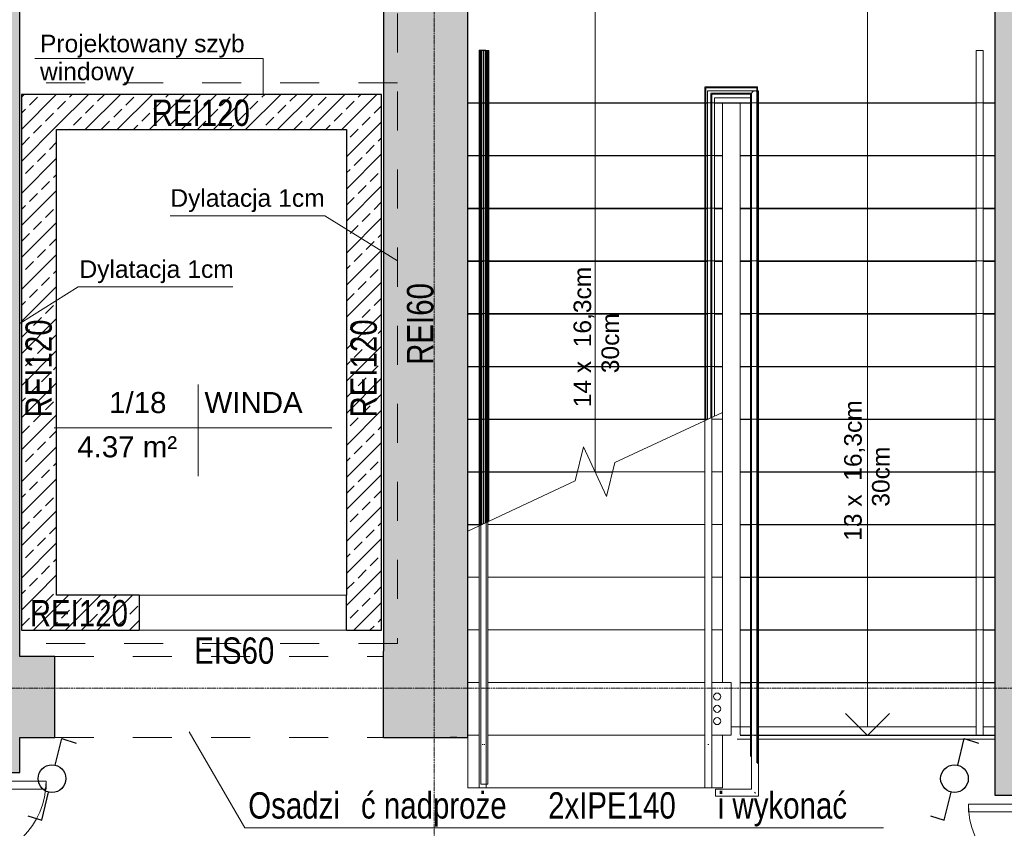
# Model space of a CAD drawing. Header units: centimetres. Extents: x 14504 to 44111, y -18976 to -7683.
# Tile 99 of 141: x 30891 to 31451, y -9366 to -8906. Entities that reach past the tile are written whole.
import ezdxf

# ---------------------------------------------------------------- set-up
doc = ezdxf.new("R2010")
doc.units = ezdxf.units.CM
for name, pattern in [('Aligning Line 1_8_', [0.635, 0.3175, -0.3175]), ('Linia siatki', [0.9925, 0.47, -0.2175, 0.0875, -0.2175]), ('Ponad', [0.396875, 0.238125, -0.15875])]:
    doc.linetypes.add(name, pattern=pattern)
for name, color, linetype, lineweight in [('A-AREA', 32, 'Continuous', 9), ('A-AREA-IDEN', 4, 'Continuous', 9), ('A-DETL', 6, 'Continuous', 9), ('A-DETL-GENF', 92, 'Continuous', 9), ('A-DETL-MEDM', 33, 'Continuous', 25), ('A-DETL-THIN', 151, 'Continuous', 9), ('A-DOOR', 31, 'Continuous', 9), ('A-DOOR-FRAM', 31, 'Continuous', 18), ('A-FLOR', 192, 'Continuous', 9), ('A-FLOR-HRAL', 11, 'Continuous', 9), ('A-FLOR-HRAL-MBND', 5, 'Ponad', 9), ('A-WALL', 4, 'Continuous', 9), ('A-WALL-PATT', 111, 'Continuous', 25), ('G-ANNO-TEXT', 8, 'Continuous', 9), ('IE inst', 1, 'Continuous', 50), ('S-GRID', 8, 'Continuous', 9), ('S-STRS', 31, 'Continuous', 9), ('S-STRS-ANNO', 31, 'Continuous', 9), ('S-STRS-MBND', 31, 'Ponad', 9)]:
    doc.layers.add(name, color=color, linetype=linetype, lineweight=lineweight)
doc.styles.add('Arial_1', font='arial.ttf', dxfattribs={"height": 12})
doc.styles.add('Arial_2', font='arial.ttf', dxfattribs={"height": 18})
doc.styles.add('Arial_3', font='arial.ttf', dxfattribs={"width": 0.8, "height": 18})
pattern_1 = [(45, (14651.017, 82.136), (-9.123799, 9.123799), []), (45, (14660.141, 82.136), (-9.123799, 9.123799), [6.452, -3.226])]

# ---------------------------------------------------------------- blocks, each defined once
blk = doc.blocks.new('Drzwi-korytarz-niesymetryczne-wpuszczane - 1350 x 2000mm-590928-4_Poziom piętra')
at = {"layer": 'A-DOOR', "lineweight": 18}
for p, q in [((-63, 6.365), (-67.5, 6.365)), ((-67.5, 6.365), (-67.5, -83.635)), ((-63, -83.635), (-63, 6.365)), ((63, 6.365), (67.5, 6.365)), ((63, -38.635), (63, 6.365)), ((67.5, 6.365), (67.5, -38.635)), ((67.5, -38.635), (63, -38.635)), ((-67.5, -83.635), (-63, -83.635))]:
    blk.add_line(p, q, dxfattribs=at)
at = {"layer": 'A-DOOR'}
for centre, radius, start, end in [((-67.5, 6.365), 90, 270, 360), ((67.5, 6.365), 45, 180, 270)]:
    blk.add_arc(centre, radius, start, end, dxfattribs=at)
at = {"layer": 'A-DOOR-FRAM'}
for p, q in [((-72.5, 21.365), (-67.5, 21.365)), ((-72.5, 6.365), (-72.5, 21.365)), ((-67.5, 21.365), (-67.5, 16.44375)), ((67.5, 21.365), (72.5, 21.365)), ((67.5, 16.44375), (67.5, 21.365)), ((72.5, 21.365), (72.5, 6.365)), ((-67.5, 16.44375), (-65.9125, 16.44375)), ((-67.5, 11.34125), (-67.5, 6.365)), ((-65.9125, 11.34125), (-67.5, 11.34125)), ((-65.9125, 16.44375), (-65.9125, 11.34125)), ((65.9125, 16.44375), (67.5, 16.44375)), ((65.9125, 11.34125), (65.9125, 16.44375)), ((67.5, 11.34125), (65.9125, 11.34125)), ((67.5, 6.365), (67.5, 11.34125)), ((-67.5, 6.365), (-72.5, 6.365)), ((72.5, 6.365), (67.5, 6.365))]:
    blk.add_line(p, q, dxfattribs=at)
blk = doc.blocks.new('Drzwi-korytarz-niesymetryczne-wpuszczane - 1350 x 2000mm-591046-4_Poziom piętra')
at = {"layer": 'A-DOOR', "lineweight": 18}
for p, q in [((-67.5, -6.365), (-67.5, 83.635)), ((-67.5, 83.635), (-63, 83.635)), ((-63, 83.635), (-63, -6.365)), ((67.5, 38.635), (63, 38.635)), ((63, 38.635), (63, -6.365)), ((67.5, -6.365), (67.5, 38.635)), ((-63, -6.365), (-67.5, -6.365)), ((63, -6.365), (67.5, -6.365))]:
    blk.add_line(p, q, dxfattribs=at)
at = {"layer": 'A-DOOR'}
for centre, radius, start, end in [((-67.5, -6.365), 90, 0, 90), ((67.5, -6.365), 45, 90, 180)]:
    blk.add_arc(centre, radius, start, end, dxfattribs=at)
at = {"layer": 'A-DOOR-FRAM'}
for p, q in [((-67.5, -6.365), (-72.5, -6.365)), ((-72.5, -6.365), (-72.5, -21.365)), ((-67.5, -11.34125), (-67.5, -6.365)), ((67.5, -6.365), (67.5, -11.34125)), ((72.5, -6.365), (67.5, -6.365)), ((72.5, -21.365), (72.5, -6.365)), ((-65.9125, -11.34125), (-67.5, -11.34125)), ((-67.5, -21.365), (-67.5, -16.44375)), ((-67.5, -16.44375), (-65.9125, -16.44375)), ((-65.9125, -16.44375), (-65.9125, -11.34125)), ((67.5, -11.34125), (65.9125, -11.34125)), ((65.9125, -11.34125), (65.9125, -16.44375)), ((65.9125, -16.44375), (67.5, -16.44375)), ((67.5, -16.44375), (67.5, -21.365)), ((-72.5, -21.365), (-67.5, -21.365)), ((67.5, -21.365), (72.5, -21.365))]:
    blk.add_line(p, q, dxfattribs=at)
blk = doc.blocks.new('Otwór drzwiowy - 118x223-651258-4_Poziom piętra')
at = {"layer": 'A-DETL-GENF', "linetype": 'Ponad'}
for p, q in [((58.18, 10), (-59.82, 10)), ((-59.82, -10), (58.18, -10))]:
    blk.add_line(p, q, dxfattribs=at)
at = {"layer": 'A-DETL-MEDM'}
for p, q in [((-59.82, 10), (-59.82, -10)), ((58.18, -10), (58.18, 10))]:
    blk.add_line(p, q, dxfattribs=at)
blk = doc.blocks.new('Poręcz - Poręcz-702179-4_Poziom piętra')
at = {"layer": 'A-FLOR-HRAL-MBND'}
for p, q in [((16630.08, -9026.93), (16659.16, -9026.93)), ((16630.08, -9035.47), (16630.08, -9026.93)), ((16630.08, -9026.93), (16659.16, -9026.93)), ((16630.08, -9035.47), (16630.08, -9026.93)), ((16630.08, -9026.93), (16659.16, -9026.93)), ((16630.08, -9035.47), (16630.08, -9026.93)), ((16630.08, -9026.93), (16659.16, -9026.93)), ((16630.08, -9035.47), (16630.08, -9026.93)), ((16659.16, -9026.93), (16659.16, -9395.47)), ((16659.16, -9026.93), (16659.16, -9395.47)), ((16659.16, -9026.93), (16659.16, -9395.47)), ((16659.16, -9026.93), (16659.16, -9395.47)), ((16633.08, -9029.93), (16656.16, -9029.93)), ((16633.08, -9035.47), (16633.08, -9029.93)), ((16633.08, -9029.93), (16656.16, -9029.93)), ((16633.08, -9035.47), (16633.08, -9029.93)), ((16633.08, -9029.93), (16656.16, -9029.93)), ((16633.08, -9035.47), (16633.08, -9029.93)), ((16633.08, -9029.93), (16656.16, -9029.93)), ((16633.08, -9035.47), (16633.08, -9029.93)), ((16656.16, -9029.93), (16656.16, -9395.47)), ((16656.16, -9029.93), (16656.16, -9395.47)), ((16656.16, -9029.93), (16656.16, -9395.47)), ((16656.16, -9029.93), (16656.16, -9395.47)), ((16630.08, -9216.11), (16630.08, -9035.47)), ((16630.08, -9216.11), (16630.08, -9035.47)), ((16630.08, -9216.11), (16630.08, -9035.47)), ((16630.08, -9216.11), (16630.08, -9035.47)), ((16633.08, -9214.72), (16633.08, -9035.47)), ((16633.08, -9214.72), (16633.08, -9035.47)), ((16633.08, -9214.72), (16633.08, -9035.47)), ((16633.08, -9214.72), (16633.08, -9035.47)), ((16485.08, -9396.71), (16488.08, -9396.71)), ((16485.08, -9396.71), (16488.08, -9396.71)), ((16485.08, -9396.71), (16488.08, -9396.71)), ((16485.08, -9396.71), (16488.08, -9396.71)), ((16656.16, -9395.47), (16656.16, -9408.25)), ((16656.16, -9395.47), (16656.16, -9408.25)), ((16656.16, -9395.47), (16656.16, -9408.25)), ((16656.16, -9395.47), (16656.16, -9408.25)), ((16659.16, -9395.47), (16659.16, -9411.25)), ((16659.16, -9395.47), (16659.16, -9411.25)), ((16659.16, -9395.47), (16659.16, -9411.25)), ((16659.16, -9395.47), (16659.16, -9411.25))]:
    blk.add_line(p, q, dxfattribs=at)
blk = doc.blocks.new('Poręcz - Poręcz-702183-4_Poziom piętra')
at = {"layer": 'A-FLOR-HRAL-MBND'}
for p, q in [((16501.66, -9005.47), (16504.66, -9005.47)), ((16501.66, -9035.47), (16501.66, -9005.47)), ((16501.66, -9005.47), (16504.66, -9005.47)), ((16501.66, -9035.47), (16501.66, -9005.47)), ((16501.66, -9005.47), (16504.66, -9005.47)), ((16501.66, -9035.47), (16501.66, -9005.47)), ((16501.66, -9005.47), (16504.66, -9005.47)), ((16501.66, -9035.47), (16501.66, -9005.47)), ((16504.66, -9035.47), (16504.66, -9005.47)), ((16504.66, -9035.47), (16504.66, -9005.47)), ((16504.66, -9035.47), (16504.66, -9005.47)), ((16504.66, -9035.47), (16504.66, -9005.47)), ((16501.66, -9276), (16501.66, -9035.47)), ((16501.66, -9276), (16501.66, -9035.47)), ((16501.66, -9276), (16501.66, -9035.47)), ((16501.66, -9276), (16501.66, -9035.47)), ((16504.66, -9274.6), (16504.66, -9035.47)), ((16504.66, -9274.6), (16504.66, -9035.47)), ((16504.66, -9274.6), (16504.66, -9035.47)), ((16504.66, -9274.6), (16504.66, -9035.47))]:
    blk.add_line(p, q, dxfattribs=at)
blk = doc.blocks.new('Typ poręczy górnej - Górna poręcz_wewnętrzny_-702195-4_Poziom piętra')
at = {"layer": 'A-FLOR-HRAL'}
for p, q in [((16629.58, -9396.58), (16629.58, -9425.47)), ((16633.58, -9425.47), (16633.58, -9396.58)), ((16631.37, -9400.72), (16631.79, -9400.72))]:
    blk.add_line(p, q, dxfattribs=at)
at = {"layer": 'A-FLOR-HRAL', "flags": 128}
blk.add_lwpolyline([(16631.79, -9425.47), (16631.58, -9425.47), (16631.38, -9425.47)], dxfattribs=at)
blk = doc.blocks.new('Typ poręczy górnej - Górna poręcz_wewnętrzny_-V7-4_Poziom piętra')
at = {"layer": 'A-FLOR-HRAL', "linetype": 'Ponad'}
for p, q in [((16629.58, -9026.43), (16659.66, -9026.43)), ((16629.58, -9035.47), (16629.58, -9026.43)), ((16659.66, -9026.43), (16659.66, -9395.47)), ((16633.58, -9030.43), (16655.66, -9030.43)), ((16633.58, -9035.47), (16633.58, -9030.43)), ((16655.66, -9030.43), (16655.66, -9395.47)), ((16629.58, -9216.35), (16629.58, -9035.47)), ((16633.58, -9214.48), (16633.58, -9035.47)), ((16484.58, -9396.71), (16488.58, -9396.71)), ((16655.66, -9395.47), (16655.66, -9407.75)), ((16659.66, -9395.47), (16659.66, -9411.75))]:
    blk.add_line(p, q, dxfattribs=at)
at = {"layer": 'A-FLOR-HRAL'}
for p, q in [((16633.58, -9214.48), (16629.58, -9216.35)), ((16629.58, -9425.47), (16629.58, -9216.35)), ((16633.58, -9425.47), (16633.58, -9214.48)), ((16629.58, -9425.47), (16633.58, -9425.47))]:
    blk.add_line(p, q, dxfattribs=at)
blk = doc.blocks.new('Typ poręczy górnej - Górna poręcz_wewnętrzny_-702209-4_Poziom piętra')
at = {"layer": 'A-FLOR-HRAL'}
for p, q in [((16501.16, -9396.58), (16501.16, -9425.47)), ((16505.16, -9425.47), (16505.16, -9396.58)), ((16502.95, -9400.72), (16503.37, -9400.72))]:
    blk.add_line(p, q, dxfattribs=at)
at = {"layer": 'A-FLOR-HRAL', "flags": 128}
blk.add_lwpolyline([(16503.37, -9425.47), (16503.16, -9425.47), (16502.96, -9425.47)], dxfattribs=at)
blk = doc.blocks.new('Typ poręczy górnej - Górna poręcz_wewnętrzny_-V8-4_Poziom piętra')
at = {"layer": 'A-FLOR-HRAL', "linetype": 'Ponad'}
for p, q in [((16501.16, -9005.47), (16505.16, -9005.47)), ((16501.16, -9035.47), (16501.16, -9005.47)), ((16505.16, -9035.47), (16505.16, -9005.47)), ((16501.16, -9276.23), (16501.16, -9035.47)), ((16505.16, -9274.37), (16505.16, -9035.47))]:
    blk.add_line(p, q, dxfattribs=at)
at = {"layer": 'A-FLOR-HRAL'}
for p, q in [((16505.16, -9274.37), (16501.16, -9276.23)), ((16505.16, -9425.47), (16505.16, -9274.37)), ((16501.16, -9425.47), (16501.16, -9276.23)), ((16501.16, -9425.47), (16505.16, -9425.47))]:
    blk.add_line(p, q, dxfattribs=at)
blk = doc.blocks.new('Poręcz - Poręcz-703291-4_Poziom piętra')
at = {"layer": 'A-FLOR-HRAL'}
for p, q in [((16503.66, -9005.71), (16506.66, -9005.71)), ((16503.66, -9035.71), (16503.66, -9005.71)), ((16506.66, -9035.71), (16506.66, -9005.71)), ((16503.66, -9275.06), (16503.66, -9035.71)), ((16506.66, -9273.67), (16506.66, -9035.71))]:
    blk.add_line(p, q, dxfattribs=at)
blk = doc.blocks.new('Typ poręczy górnej - Górna poręcz_wewnętrzny_-703303-4_Poziom piętra')
at = {"layer": 'A-FLOR-HRAL'}
for p, q in [((16658.16, -9028.67), (16631.08, -9028.67)), ((16631.08, -9028.67), (16631.08, -9035.21)), ((16635.08, -9032.67), (16656.16, -9032.67)), ((16635.08, -9035.21), (16635.08, -9032.67)), ((16656.16, -9030.67), (16656.16, -9396.22)), ((16660.16, -9396.22), (16660.16, -9030.67)), ((16631.08, -9035.21), (16631.08, -9215.65)), ((16635.08, -9213.78), (16635.08, -9035.21)), ((16656.16, -9396.22), (16656.16, -9426.25)), ((16660.16, -9430.25), (16660.16, -9396.22)), ((16656.16, -9426.25), (16635.62, -9426.25)), ((16635.62, -9428.02), (16635.62, -9428.45)), ((16635.62, -9430.25), (16660.16, -9430.25))]:
    blk.add_line(p, q, dxfattribs=at)
at = {"layer": 'A-FLOR-HRAL', "flags": 128}
for points in [[(16658.16, -9028.67), (16657.64, -9028.74), (16657.16, -9028.94), (16656.75, -9029.26), (16656.43, -9029.67), (16656.23, -9030.16), (16656.16, -9030.67)], [(16656.16, -9030.67), (16656.23, -9030.16), (16656.43, -9029.67), (16656.75, -9029.26), (16657.16, -9028.94), (16657.64, -9028.74), (16658.16, -9028.67), (16658.68, -9028.74), (16659.16, -9028.94), (16659.58, -9029.26)], [(16659.58, -9029.26), (16659.16, -9028.94), (16658.68, -9028.74), (16658.16, -9028.67)]]:
    blk.add_lwpolyline(points, dxfattribs=at)
at = {"layer": 'A-FLOR-HRAL'}
for points, knots in [([(16632.85, -9030.44), (16632.88, -9030.48), (16632.96, -9030.55), (16633.08, -9030.67), (16633.2, -9030.8), (16633.28, -9030.87), (16633.32, -9030.91)], [-0.53727163, -0.53727163, -0.53727163, -0.53727163, -0.52083333, -0.5, -0.47916667, -0.46272837, -0.46272837, -0.46272837, -0.46272837]), ([(16657.93, -9428.02), (16657.96, -9428.06), (16658.04, -9428.13), (16658.16, -9428.25), (16658.27, -9428.36), (16658.33, -9428.43), (16658.36, -9428.45)], [0.46272837, 0.46272837, 0.46272837, 0.46272837, 0.47916667, 0.5, 0.52083333, 0.53076996, 0.53076996, 0.53076996, 0.53076996])]:
    blk.add_open_spline(points, degree=3, knots=knots, dxfattribs=at)
for points in [[(16633.29, -9035.71), (16633.22, -9035.71), (16633.08, -9035.72), (16632.95, -9035.71), (16632.88, -9035.71)], [(16657.96, -9395.72), (16658.03, -9395.72), (16658.16, -9395.71), (16658.3, -9395.72), (16658.37, -9395.72)]]:
    blk.add_open_spline(points, degree=3, dxfattribs=at)
blk = doc.blocks.new('Typ poręczy górnej - Górna poręcz_wewnętrzny_-V9-4_Poziom piętra')
at = {"layer": 'A-FLOR-HRAL'}
for p, q in [((16631.08, -9028.67), (16660.16, -9028.67)), ((16631.08, -9035.71), (16631.08, -9028.67)), ((16660.16, -9028.67), (16660.16, -9395.71)), ((16635.08, -9032.67), (16656.16, -9032.67)), ((16635.08, -9035.71), (16635.08, -9032.67)), ((16656.16, -9032.67), (16656.16, -9395.71)), ((16631.08, -9215.65), (16631.08, -9035.71)), ((16635.08, -9213.78), (16635.08, -9035.71)), ((16656.16, -9395.71), (16656.16, -9426.25)), ((16660.16, -9395.71), (16660.16, -9430.25)), ((16635.62, -9430.25), (16635.62, -9426.25)), ((16656.16, -9426.25), (16635.62, -9426.25)), ((16660.16, -9430.25), (16635.62, -9430.25))]:
    blk.add_line(p, q, dxfattribs=at)
blk = doc.blocks.new('Typ poręczy górnej - Górna poręcz_wewnętrzny_-712286-4_Poziom piętra')
at = {"layer": 'A-FLOR-HRAL'}
for p, q in [((16784.08, -9005.71), (16784.08, -9036.67)), ((16788.08, -9036.67), (16788.08, -9005.71)), ((16784.08, -9036.67), (16784.08, -9395.71)), ((16788.08, -9395.71), (16788.08, -9036.67))]:
    blk.add_line(p, q, dxfattribs=at)
at = {"layer": 'A-FLOR-HRAL', "flags": 128}
for points in [[(16785.88, -9005.71), (16786.08, -9005.71), (16786.29, -9005.71)], [(16786.29, -9395.71), (16786.08, -9395.71), (16785.88, -9395.71)]]:
    blk.add_lwpolyline(points, dxfattribs=at)
blk = doc.blocks.new('Typ poręczy górnej - Górna poręcz_wewnętrzny_-V10-4_Poziom piętra')
at = {"layer": 'A-FLOR-HRAL'}
for p, q in [((16788.08, -9005.71), (16784.08, -9005.71)), ((16784.08, -9005.71), (16784.08, -9395.71)), ((16788.08, -9005.71), (16788.08, -9395.71)), ((16788.08, -9395.71), (16784.08, -9395.71))]:
    blk.add_line(p, q, dxfattribs=at)
blk = doc.blocks.new('Poręcz - Poręcz-712949-4_Poziom piętra')
at = {"layer": 'A-FLOR-HRAL-MBND'}
for p, q in [((16502.66, -9005.59), (16505.66, -9005.59)), ((16502.66, -9035.47), (16502.66, -9005.59)), ((16502.66, -9005.59), (16505.66, -9005.59)), ((16502.66, -9035.47), (16502.66, -9005.59)), ((16502.66, -9005.59), (16505.66, -9005.59)), ((16502.66, -9035.47), (16502.66, -9005.59)), ((16502.66, -9005.59), (16505.66, -9005.59)), ((16502.66, -9035.47), (16502.66, -9005.59)), ((16505.66, -9035.47), (16505.66, -9005.59)), ((16505.66, -9035.47), (16505.66, -9005.59)), ((16505.66, -9035.47), (16505.66, -9005.59)), ((16505.66, -9035.47), (16505.66, -9005.59)), ((16502.66, -9035.59), (16502.66, -9035.47)), ((16502.66, -9035.59), (16502.66, -9035.47)), ((16502.66, -9035.59), (16502.66, -9035.47)), ((16502.66, -9035.59), (16502.66, -9035.47)), ((16502.66, -9275.53), (16502.66, -9035.59)), ((16502.66, -9275.53), (16502.66, -9035.59)), ((16502.66, -9275.53), (16502.66, -9035.59)), ((16502.66, -9275.53), (16502.66, -9035.59)), ((16505.66, -9035.59), (16505.66, -9035.47)), ((16505.66, -9035.59), (16505.66, -9035.47)), ((16505.66, -9035.59), (16505.66, -9035.47)), ((16505.66, -9035.59), (16505.66, -9035.47)), ((16505.66, -9274.13), (16505.66, -9035.59)), ((16505.66, -9274.13), (16505.66, -9035.59)), ((16505.66, -9274.13), (16505.66, -9035.59)), ((16505.66, -9274.13), (16505.66, -9035.59))]:
    blk.add_line(p, q, dxfattribs=at)
blk = doc.blocks.new('Typ poręczy górnej - Górna poręcz_wewnętrzny_-712975-4_Poziom piętra')
at = {"layer": 'A-FLOR-HRAL'}
for p, q in [((16502.16, -9396.58), (16502.16, -9423.47)), ((16506.16, -9423.47), (16506.16, -9396.58)), ((16503.95, -9400.72), (16504.37, -9400.72))]:
    blk.add_line(p, q, dxfattribs=at)
at = {"layer": 'A-FLOR-HRAL', "flags": 128}
blk.add_lwpolyline([(16504.37, -9423.47), (16504.16, -9423.47), (16503.96, -9423.47)], dxfattribs=at)
blk = doc.blocks.new('Typ poręczy górnej - Górna poręcz_wewnętrzny_-V11-4_Poziom piętra')
at = {"layer": 'A-FLOR-HRAL', "linetype": 'Ponad'}
for p, q in [((16502.16, -9005.59), (16506.16, -9005.59)), ((16502.16, -9035.47), (16502.16, -9005.59)), ((16506.16, -9035.47), (16506.16, -9005.59)), ((16502.16, -9035.47), (16506.16, -9035.47)), ((16502.16, -9035.59), (16506.16, -9035.59)), ((16502.16, -9275.76), (16502.16, -9035.59)), ((16506.16, -9273.9), (16506.16, -9035.59))]:
    blk.add_line(p, q, dxfattribs=at)
at = {"layer": 'A-FLOR-HRAL'}
for p, q in [((16506.16, -9273.9), (16502.16, -9275.76)), ((16506.16, -9423.47), (16506.16, -9273.9)), ((16502.16, -9423.47), (16502.16, -9275.76)), ((16502.16, -9423.47), (16506.16, -9423.47))]:
    blk.add_line(p, q, dxfattribs=at)
blk = doc.blocks.new('Etyk_pom_1_mala - Etyk_pom_1_mala-219433-4_Poziom piętra')
at = {"layer": 'A-AREA-IDEN'}
for p, q in [((-0.0958, 0.1444), (-0.0958, -0.3781)), ((-0.9154, -0.1015), (0.6661, -0.1015))]:
    blk.add_line(p, q, dxfattribs=at)
blk = doc.blocks.new('W12')
at = {"layer": 'IE inst', "lineweight": -3}
for p, q in [((19598.29, -4710.36), (19602, -4695.25)), ((19602, -4695.25), (19610.15, -4697.83)), ((19590.62, -4741.66), (19594.53, -4725.68)), ((19582.8, -4739.2), (19590.62, -4741.66))]:
    blk.add_line(p, q, dxfattribs=at)
blk.add_circle((19596.45, -4718.03), 7.88, dxfattribs=at)

msp = doc.modelspace()

# ---------------------------------------------------------------- hatches: boundary and pattern name
at = {"layer": 'A-WALL-PATT', "lineweight": 9, "transparency": 33554610}
h = msp.add_hatch(color=256, dxfattribs=at)
h.paths.add_polyline_path([(30890.64, -10333.58), (30890.64, -9479.58), (30844.64, -9479.58), (30844.64, -10333.58), (30855.73, -10333.58)])
h.paths.add_polyline_path([(30855.66, -9334.58), (30890.64, -9334.58), (30890.64, -8730.58), (30844.64, -8730.58), (30844.64, -8946.94), (30845.27, -8946.94), (30845.27, -8948.94), (30844.64, -8948.94), (30844.64, -8960.94), (30845.27, -8960.94), (30845.27, -8962.94), (30844.64, -8962.94), (30844.64, -9334.58), (30850.56, -9334.58)])
h = msp.add_hatch(color=256, dxfattribs=at)
h.paths.add_polyline_path([(31445.64, -10270.58), (31491.64, -10270.58), (31491.64, -9492.58), (31445.64, -9492.58), (31445.64, -10255.58)])
h.paths.add_polyline_path([(31475.64, -9347.58), (31491.64, -9347.58), (31491.64, -8730.58), (31445.64, -8730.58), (31445.64, -9347.58)])
for points in [[(31145.64, -9314.58), (31145.64, -8793.58), (31097.64, -8793.58), (31097.64, -9314.58), (31139.62, -9314.58)], [(30910.64, -9314.58), (30910.64, -9268.58), (30890.64, -9268.58), (30890.64, -9314.58)]]:
    msp.add_hatch(color=256, dxfattribs=at).paths.add_polyline_path(points)
h = msp.add_hatch(dxfattribs=at)
h.set_pattern_fill('FP_1', color=256, style=0, pattern_type=2)
h.set_pattern_definition(pattern_1)
h.paths.add_polyline_path([(30891.64, -9233.58), (30911.64, -9233.58), (30911.64, -8948.58), (30891.64, -8948.58), (30891.64, -9027.3)])
h = msp.add_hatch(dxfattribs=at)
h.set_pattern_fill('FP_1', color=256, style=0, pattern_type=2)
h.set_pattern_definition(pattern_1)
h.paths.add_polyline_path([(30911.64, -8968.58), (31076.64, -8968.58), (31076.64, -8948.58), (30911.64, -8948.58)])
h = msp.add_hatch(dxfattribs=at)
h.set_pattern_fill('FP_1', color=256, style=0, pattern_type=2)
h.set_pattern_definition(pattern_1)
h.paths.add_polyline_path([(31096.64, -9253.58), (31096.64, -8948.58), (31076.64, -8948.58), (31076.64, -9253.58)])
h = msp.add_hatch(dxfattribs=at)
h.set_pattern_fill('FP_1', color=256, style=0, pattern_type=2)
h.set_pattern_definition(pattern_1)
h.paths.add_polyline_path([(30958.64, -9253.58), (30958.64, -9233.58), (30891.64, -9233.58), (30891.64, -9253.58)])

# ---------------------------------------------------------------- linework, layer by layer
at = {"layer": 'A-AREA'}
for p, q in [((31299.1, -9315.58), (31307.18, -9315.58)), ((31311.18, -9315.58), (31445.64, -9315.58))]:
    msp.add_line(p, q, dxfattribs=at)
at = {"layer": 'A-DETL', "linetype": 'Aligning Line 1_8_', "ltscale": 70}
for p, q in [((31105.64, -8724.62), (31105.64, -9261.08)), ((31105.64, -8941.94), (30885.64, -8941.94)), ((31105.64, -9261.08), (30837.85, -9261.08)), ((30910.64, -9268.58), (31097.64, -9268.58)), ((30910.64, -9314.58), (31097.64, -9314.58))]:
    msp.add_line(p, q, dxfattribs=at)
at = {"layer": 'A-DETL-MEDM'}
for p, q in [((31097.64, -9314.58), (31097.64, -9265.58)), ((30890.64, -9314.58), (30910.64, -9314.58))]:
    msp.add_line(p, q, dxfattribs=at)
at = {"layer": 'A-DETL-THIN'}
for p, q in [((31029.22, -8928.14), (30899.22, -8928.14)), ((31029.22, -8928.14), (31029.22, -8948.58)), ((31064.38, -9017.58), (30976.38, -9017.58)), ((31064.38, -9017.58), (31105.64, -9043.36)), ((30923.9, -9058.08), (30890.64, -9078.86)), ((30923.9, -9058.08), (31011.9, -9058.08)), ((31295.64, -9283.34), (31288.38, -9283.34)), ((31295.64, -9283.34), (31290.64, -9283.34)), ((31295.64, -9313.34), (31295.64, -9283.34)), ((31295.64, -9313.34), (31295.64, -9283.34)), ((31018.8, -9366.11), (30987.19, -9311.35)), ((31288.38, -9313.34), (31295.64, -9313.34)), ((31290.64, -9313.34), (31295.64, -9313.34)), ((31018.8, -9366.11), (31382.38, -9366.11))]:
    msp.add_line(p, q, dxfattribs=at)
for centre in [(31287.64, -9291.34), (31287.64, -9298.34), (31287.64, -9305.34)]:
    msp.add_circle(centre, 2, dxfattribs=at)
at = {"layer": 'A-FLOR'}
for p, q in [((31307.18, -9308.58), (31295.64, -9308.58)), ((31435.1, -9308.58), (31311.18, -9308.58)), ((31445.64, -9308.58), (31439.1, -9308.58))]:
    msp.add_line(p, q, dxfattribs=at)
at = {"layer": 'A-WALL', "lineweight": 25}
for p, q in [((30890.64, -9268.58), (30890.64, -8793.58)), ((31097.64, -8793.58), (31097.64, -9265.58)), ((31145.64, -9314.58), (31145.64, -8793.58)), ((31445.64, -8793.58), (31445.64, -9347.58)), ((30891.64, -8948.58), (30891.64, -9253.58)), ((31096.64, -8948.58), (30891.64, -8948.58)), ((31096.64, -9253.58), (31096.64, -8948.58)), ((30911.64, -9233.58), (30911.64, -8968.58)), ((30911.64, -8968.58), (31076.64, -8968.58)), ((31076.64, -8968.58), (31076.64, -9233.58)), ((30958.64, -9233.58), (30911.64, -9233.58)), ((30891.64, -9253.58), (30958.64, -9253.58)), ((31076.64, -9253.58), (31096.64, -9253.58)), ((30910.64, -9268.58), (30890.64, -9268.58)), ((30910.64, -9314.58), (30910.64, -9268.58)), ((30890.64, -9334.58), (30890.64, -9314.58)), ((31097.64, -9314.58), (31145.64, -9314.58)), ((30860.64, -9334.58), (30890.64, -9334.58)), ((31445.64, -9347.58), (31475.64, -9347.58))]:
    msp.add_line(p, q, dxfattribs=at)
at = {"layer": 'S-GRID', "linetype": 'Linia siatki'}
for p, q in [((31126.64, -8368.98), (31126.64, -10981.53)), ((29444.34, -9286.58), (32937.23, -9286.58))]:
    msp.add_line(p, q, dxfattribs=at)
at = {"layer": 'S-STRS'}
for p, q in [((31145.64, -8953.58), (31154.68, -8953.58)), ((31157.68, -8953.58), (31282.1, -8953.58)), ((31286.1, -8953.58), (31290.64, -8953.58)), ((31290.64, -8953.58), (31300.64, -8953.58)), ((31290.64, -8983.58), (31290.64, -8953.58)), ((31307.18, -8953.58), (31300.64, -8953.58)), ((31300.64, -8953.58), (31300.64, -8983.58)), ((31435.1, -8953.58), (31311.18, -8953.58)), ((31445.64, -8953.58), (31439.1, -8953.58)), ((31145.64, -8983.58), (31154.68, -8983.58)), ((31157.68, -8983.58), (31282.1, -8983.58)), ((31286.1, -8983.58), (31290.64, -8983.58)), ((31290.64, -9013.58), (31290.64, -8983.58)), ((31300.64, -8983.58), (31300.64, -9013.58)), ((31307.18, -8983.58), (31300.64, -8983.58)), ((31435.1, -8983.58), (31311.18, -8983.58)), ((31445.64, -8983.58), (31439.1, -8983.58)), ((31145.64, -9013.58), (31154.68, -9013.58)), ((31157.68, -9013.58), (31282.1, -9013.58)), ((31286.1, -9013.58), (31290.64, -9013.58)), ((31290.64, -9043.58), (31290.64, -9013.58)), ((31300.64, -9013.58), (31300.64, -9043.58)), ((31307.18, -9013.58), (31300.64, -9013.58)), ((31435.1, -9013.58), (31311.18, -9013.58)), ((31445.64, -9013.58), (31439.1, -9013.58)), ((31145.64, -9043.58), (31154.68, -9043.58)), ((31157.68, -9043.58), (31282.1, -9043.58)), ((31286.1, -9043.58), (31290.64, -9043.58)), ((31290.64, -9073.58), (31290.64, -9043.58)), ((31300.64, -9043.58), (31300.64, -9073.58)), ((31307.18, -9043.58), (31300.64, -9043.58)), ((31435.1, -9043.58), (31311.18, -9043.58)), ((31445.64, -9043.58), (31439.1, -9043.58)), ((31145.64, -9073.58), (31154.68, -9073.58)), ((31157.68, -9073.58), (31282.1, -9073.58)), ((31286.1, -9073.58), (31290.64, -9073.58)), ((31290.64, -9103.58), (31290.64, -9073.58)), ((31300.64, -9073.58), (31300.64, -9103.58)), ((31307.18, -9073.58), (31300.64, -9073.58)), ((31435.1, -9073.58), (31311.18, -9073.58)), ((31445.64, -9073.58), (31439.1, -9073.58)), ((31145.64, -9103.58), (31154.68, -9103.58)), ((31157.68, -9103.58), (31282.1, -9103.58)), ((31286.1, -9103.58), (31290.64, -9103.58)), ((31290.64, -9129.53), (31290.64, -9103.58)), ((31300.64, -9103.58), (31300.64, -9133.58)), ((31307.18, -9103.58), (31300.64, -9103.58)), ((31435.1, -9103.58), (31311.18, -9103.58)), ((31445.64, -9103.58), (31439.1, -9103.58)), ((31290.64, -9133.34), (31290.64, -9129.53)), ((31145.64, -9133.58), (31154.68, -9133.58)), ((31157.68, -9133.58), (31281.96, -9133.58)), ((31284.6, -9133.34), (31290.64, -9133.34)), ((31290.64, -9163.34), (31290.64, -9133.34)), ((31300.64, -9133.58), (31300.64, -9163.58)), ((31307.18, -9133.58), (31300.64, -9133.58)), ((31435.1, -9133.58), (31311.18, -9133.58)), ((31445.64, -9133.58), (31439.1, -9133.58)), ((31145.64, -9163.58), (31154.68, -9163.58)), ((31157.68, -9163.58), (31208.04, -9163.58)), ((31208.09, -9163.34), (31218.14, -9163.34)), ((31218.25, -9163.58), (31228.13, -9163.58)), ((31228.18, -9163.34), (31280.6, -9163.34)), ((31284.6, -9163.34), (31290.64, -9163.34)), ((31290.64, -9193.34), (31290.64, -9163.34)), ((31300.64, -9163.58), (31300.64, -9193.58)), ((31307.18, -9163.58), (31300.64, -9163.58)), ((31435.1, -9163.58), (31311.18, -9163.58)), ((31445.64, -9163.58), (31439.1, -9163.58)), ((31145.64, -9193.58), (31153.28, -9193.58)), ((31157.18, -9193.34), (31280.6, -9193.34)), ((31284.6, -9193.34), (31290.64, -9193.34)), ((31290.64, -9223.34), (31290.64, -9193.34)), ((31300.64, -9193.58), (31300.64, -9223.58)), ((31307.18, -9193.58), (31300.64, -9193.58)), ((31435.1, -9193.58), (31311.18, -9193.58)), ((31445.64, -9193.58), (31439.1, -9193.58)), ((31145.64, -9223.34), (31152.18, -9223.34)), ((31157.18, -9223.34), (31280.6, -9223.34)), ((31284.6, -9223.34), (31290.64, -9223.34)), ((31290.64, -9253.34), (31290.64, -9223.34)), ((31300.64, -9223.58), (31300.64, -9253.58)), ((31307.18, -9223.58), (31300.64, -9223.58)), ((31435.1, -9223.58), (31311.18, -9223.58)), ((31445.64, -9223.58), (31439.1, -9223.58)), ((31145.64, -9253.34), (31152.18, -9253.34)), ((31157.18, -9253.34), (31280.6, -9253.34)), ((31284.6, -9253.34), (31290.64, -9253.34)), ((31290.64, -9283.34), (31290.64, -9253.34)), ((31300.64, -9253.58), (31300.64, -9283.58)), ((31307.18, -9253.58), (31300.64, -9253.58)), ((31435.1, -9253.58), (31311.18, -9253.58)), ((31445.64, -9253.58), (31439.1, -9253.58)), ((31145.64, -9283.34), (31152.18, -9283.34)), ((31157.18, -9283.34), (31280.6, -9283.34)), ((31284.6, -9283.34), (31288.38, -9283.34)), ((31300.64, -9283.58), (31300.64, -9308.58)), ((31307.18, -9283.58), (31300.64, -9283.58)), ((31435.1, -9283.58), (31311.18, -9283.58)), ((31445.64, -9283.58), (31439.1, -9283.58)), ((31145.64, -9313.34), (31152.18, -9313.34)), ((31157.18, -9313.34), (31280.6, -9313.34)), ((31284.6, -9313.34), (31288.38, -9313.34)), ((31290.64, -9343.34), (31290.64, -9313.34)), ((31307.18, -9313.58), (31300.64, -9313.58)), ((31435.1, -9313.58), (31311.18, -9313.58)), ((31445.64, -9313.58), (31439.1, -9313.58)), ((31145.64, -9343.34), (31145.64, -9314.58)), ((31145.64, -9343.34), (31152.18, -9343.34)), ((31156.18, -9343.34), (31280.6, -9343.34)), ((31284.6, -9343.34), (31290.64, -9343.34))]:
    msp.add_line(p, q, dxfattribs=at)
at = {"layer": 'S-STRS', "linetype": 'Ponad'}
for p, q in [((31145.64, -8953.58), (31154.68, -8953.58)), ((31157.68, -8953.58), (31282.1, -8953.58)), ((31286.1, -8953.58), (31290.64, -8953.58)), ((31307.18, -8953.58), (31300.64, -8953.58)), ((31435.1, -8953.58), (31311.18, -8953.58)), ((31445.64, -8953.58), (31439.1, -8953.58)), ((31145.64, -8983.58), (31154.68, -8983.58)), ((31157.68, -8983.58), (31282.1, -8983.58)), ((31286.1, -8983.58), (31290.64, -8983.58)), ((31307.18, -8983.58), (31300.64, -8983.58)), ((31435.1, -8983.58), (31311.18, -8983.58)), ((31445.64, -8983.58), (31439.1, -8983.58)), ((31145.64, -9013.58), (31154.68, -9013.58)), ((31157.68, -9013.58), (31282.1, -9013.58)), ((31286.1, -9013.58), (31290.64, -9013.58)), ((31307.18, -9013.58), (31300.64, -9013.58)), ((31435.1, -9013.58), (31311.18, -9013.58)), ((31445.64, -9013.58), (31439.1, -9013.58)), ((31145.64, -9043.58), (31154.68, -9043.58)), ((31157.68, -9043.58), (31282.1, -9043.58)), ((31286.1, -9043.58), (31290.64, -9043.58)), ((31307.18, -9043.58), (31300.64, -9043.58)), ((31435.1, -9043.58), (31311.18, -9043.58)), ((31445.64, -9043.58), (31439.1, -9043.58)), ((31145.64, -9073.58), (31154.68, -9073.58)), ((31157.68, -9073.58), (31282.1, -9073.58)), ((31286.1, -9073.58), (31290.64, -9073.58)), ((31307.18, -9073.58), (31300.64, -9073.58)), ((31435.1, -9073.58), (31311.18, -9073.58)), ((31445.64, -9073.58), (31439.1, -9073.58)), ((31145.64, -9103.58), (31154.68, -9103.58)), ((31157.68, -9103.58), (31282.1, -9103.58)), ((31286.1, -9103.58), (31290.64, -9103.58)), ((31307.18, -9103.58), (31300.64, -9103.58)), ((31435.1, -9103.58), (31311.18, -9103.58)), ((31445.64, -9103.58), (31439.1, -9103.58)), ((31145.64, -9133.58), (31154.68, -9133.58)), ((31157.68, -9133.58), (31281.96, -9133.58)), ((31284.6, -9133.34), (31290.64, -9133.34)), ((31307.18, -9133.58), (31300.64, -9133.58)), ((31435.1, -9133.58), (31311.18, -9133.58)), ((31445.64, -9133.58), (31439.1, -9133.58)), ((31145.64, -9163.58), (31154.68, -9163.58)), ((31157.68, -9163.58), (31208.04, -9163.58)), ((31208.09, -9163.34), (31218.14, -9163.34)), ((31218.25, -9163.58), (31228.13, -9163.58)), ((31228.18, -9163.34), (31280.6, -9163.34)), ((31284.6, -9163.34), (31290.64, -9163.34)), ((31307.18, -9163.58), (31300.64, -9163.58)), ((31435.1, -9163.58), (31311.18, -9163.58)), ((31445.64, -9163.58), (31439.1, -9163.58)), ((31145.64, -9193.58), (31153.28, -9193.58)), ((31157.18, -9193.34), (31280.6, -9193.34)), ((31284.6, -9193.34), (31290.64, -9193.34)), ((31307.18, -9193.58), (31300.64, -9193.58)), ((31435.1, -9193.58), (31311.18, -9193.58)), ((31445.64, -9193.58), (31439.1, -9193.58)), ((31145.64, -9223.34), (31152.18, -9223.34)), ((31157.18, -9223.34), (31280.6, -9223.34)), ((31284.6, -9223.34), (31290.64, -9223.34)), ((31307.18, -9223.58), (31300.64, -9223.58)), ((31435.1, -9223.58), (31311.18, -9223.58)), ((31445.64, -9223.58), (31439.1, -9223.58)), ((31145.64, -9253.34), (31152.18, -9253.34)), ((31157.18, -9253.34), (31280.6, -9253.34)), ((31284.6, -9253.34), (31290.64, -9253.34)), ((31307.18, -9253.58), (31300.64, -9253.58)), ((31435.1, -9253.58), (31311.18, -9253.58)), ((31445.64, -9253.58), (31439.1, -9253.58)), ((31145.64, -9283.34), (31152.18, -9283.34)), ((31157.18, -9283.34), (31280.6, -9283.34)), ((31284.6, -9283.34), (31288.38, -9283.34)), ((31307.18, -9283.58), (31300.64, -9283.58)), ((31435.1, -9283.58), (31311.18, -9283.58)), ((31445.64, -9283.58), (31439.1, -9283.58)), ((31145.64, -9313.34), (31152.18, -9313.34)), ((31157.18, -9313.34), (31280.6, -9313.34)), ((31284.6, -9313.34), (31288.38, -9313.34)), ((31145.64, -9343.34), (31152.18, -9343.34)), ((31156.18, -9343.34), (31280.6, -9343.34)), ((31284.6, -9343.34), (31290.64, -9343.34))]:
    msp.add_line(p, q, dxfattribs=at)
at = {"layer": 'S-STRS-ANNO'}
for p, q in [((31218.14, -8953.58), (31218.14, -8873.58)), ((31373.14, -8873.58), (31373.14, -8953.58)), ((31218.14, -8983.58), (31218.14, -8953.58)), ((31373.14, -8953.58), (31373.14, -8983.58)), ((31218.14, -9013.58), (31218.14, -8983.58)), ((31373.14, -8983.58), (31373.14, -9013.58)), ((31218.14, -9043.58), (31218.14, -9013.58)), ((31373.14, -9013.58), (31373.14, -9043.58)), ((31218.14, -9073.58), (31218.14, -9043.58)), ((31373.14, -9043.58), (31373.14, -9073.58)), ((31218.14, -9103.58), (31218.14, -9073.58)), ((31373.14, -9073.58), (31373.14, -9103.58)), ((31218.14, -9133.58), (31218.14, -9103.58)), ((31373.14, -9103.58), (31373.14, -9133.58)), ((31218.14, -9163.34), (31218.14, -9133.58)), ((31373.14, -9133.58), (31373.14, -9163.58)), ((31373.14, -9163.58), (31373.14, -9193.58)), ((31373.14, -9193.58), (31373.14, -9223.58)), ((31373.14, -9223.58), (31373.14, -9253.58)), ((31373.14, -9253.58), (31373.14, -9283.58)), ((31373.14, -9283.58), (31373.14, -9308.58)), ((31373.14, -9313.58), (31360.64, -9301.08)), ((31373.14, -9313.58), (31385.64, -9301.08))]:
    msp.add_line(p, q, dxfattribs=at)
at = {"layer": 'S-STRS-MBND'}
for p, q in [((31145.64, -8793.34), (31145.64, -8953.34)), ((31445.64, -8953.34), (31445.64, -8793.34)), ((31145.64, -8953.34), (31290.64, -8953.34)), ((31145.64, -9154.42), (31145.64, -8953.34)), ((31145.64, -8953.34), (31290.64, -8953.34)), ((31290.64, -8953.34), (31300.64, -8953.34)), ((31290.64, -9129.53), (31290.64, -8953.34)), ((31445.64, -8953.34), (31300.64, -8953.34)), ((31300.64, -8953.34), (31300.64, -9313.34)), ((31445.64, -8953.34), (31300.64, -8953.34)), ((31445.64, -8953.34), (31445.64, -9313.34)), ((31145.64, -8983.34), (31290.64, -8983.34)), ((31145.64, -8983.34), (31290.64, -8983.34)), ((31445.64, -8983.34), (31300.64, -8983.34)), ((31445.64, -8983.34), (31300.64, -8983.34)), ((31145.64, -9013.34), (31290.64, -9013.34)), ((31145.64, -9013.34), (31290.64, -9013.34)), ((31445.64, -9013.34), (31300.64, -9013.34)), ((31445.64, -9013.34), (31300.64, -9013.34)), ((31145.64, -9043.34), (31290.64, -9043.34)), ((31145.64, -9043.34), (31290.64, -9043.34)), ((31445.64, -9043.34), (31300.64, -9043.34)), ((31445.64, -9043.34), (31300.64, -9043.34)), ((31145.64, -9073.34), (31290.64, -9073.34)), ((31145.64, -9073.34), (31290.64, -9073.34)), ((31445.64, -9073.34), (31300.64, -9073.34)), ((31445.64, -9073.34), (31300.64, -9073.34)), ((31145.64, -9103.34), (31290.64, -9103.34)), ((31145.64, -9103.34), (31290.64, -9103.34)), ((31445.64, -9103.34), (31300.64, -9103.34)), ((31445.64, -9103.34), (31300.64, -9103.34)), ((31145.64, -9133.34), (31282.47, -9133.34)), ((31145.64, -9133.34), (31282.47, -9133.34)), ((31445.64, -9133.34), (31300.64, -9133.34)), ((31445.64, -9133.34), (31300.64, -9133.34)), ((31145.64, -9163.34), (31208.09, -9163.34)), ((31145.64, -9163.34), (31208.09, -9163.34)), ((31218.14, -9163.34), (31228.18, -9163.34)), ((31218.14, -9163.34), (31228.18, -9163.34)), ((31445.64, -9163.34), (31300.64, -9163.34)), ((31445.64, -9163.34), (31300.64, -9163.34)), ((31145.64, -9193.34), (31153.8, -9193.34)), ((31145.64, -9193.34), (31153.8, -9193.34)), ((31445.64, -9193.34), (31300.64, -9193.34)), ((31445.64, -9193.34), (31300.64, -9193.34)), ((31445.64, -9223.34), (31300.64, -9223.34)), ((31445.64, -9223.34), (31300.64, -9223.34)), ((31445.64, -9253.34), (31300.64, -9253.34)), ((31445.64, -9253.34), (31300.64, -9253.34)), ((31445.64, -9283.34), (31300.64, -9283.34)), ((31445.64, -9283.34), (31300.64, -9283.34)), ((31445.64, -9313.34), (31300.64, -9313.34))]:
    msp.add_line(p, q, dxfattribs=at)
at = {"layer": 'S-STRS-MBND', "linetype": 'Continuous'}
for p, q in [((31290.64, -9129.53), (31229.47, -9158.05)), ((31211.54, -9149.18), (31206.81, -9168.62)), ((31224.74, -9177.5), (31211.54, -9149.18)), ((31229.47, -9158.05), (31224.74, -9177.5)), ((31206.81, -9168.62), (31145.64, -9197.14))]:
    msp.add_line(p, q, dxfattribs=at)

# ---------------------------------------------------------------- block references
at = {"layer": 'A-AREA-IDEN', "xscale": 99.99999999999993, "yscale": 99.99999999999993, "zscale": 99.99999999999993}
msp.add_blockref('Etyk_pom_1_mala - Etyk_pom_1_mala-219433-4_Poziom piętra', (31001.74, -9128.13), dxfattribs=at)
at = {"layer": 'A-DOOR'}
msp.add_blockref('Otwór drzwiowy - 118x223-651258-4_Poziom piętra', (31018.46, -9243.58), dxfattribs=at)
at = {"layer": 'A-DOOR', "rotation": 89.99999999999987}
for name, p in [('Drzwi-korytarz-niesymetryczne-wpuszczane - 1350 x 2000mm-590928-4_Poziom piętra', (30867, -9407.08)), ('Drzwi-korytarz-niesymetryczne-wpuszczane - 1350 x 2000mm-591046-4_Poziom piętra', (31469.27, -9420.08))]:
    msp.add_blockref(name, p, dxfattribs=at)
at = {"layer": 'A-FLOR-HRAL'}
for name in ['Typ poręczy górnej - Górna poręcz_wewnętrzny_-V8-4_Poziom piętra', 'Poręcz - Poręcz-702183-4_Poziom piętra', 'Typ poręczy górnej - Górna poręcz_wewnętrzny_-V11-4_Poziom piętra', 'Poręcz - Poręcz-712949-4_Poziom piętra', 'Poręcz - Poręcz-703291-4_Poziom piętra', 'Typ poręczy górnej - Górna poręcz_wewnętrzny_-712286-4_Poziom piętra', 'Typ poręczy górnej - Górna poręcz_wewnętrzny_-V10-4_Poziom piętra', 'Typ poręczy górnej - Górna poręcz_wewnętrzny_-V7-4_Poziom piętra', 'Poręcz - Poręcz-702179-4_Poziom piętra', 'Typ poręczy górnej - Górna poręcz_wewnętrzny_-703303-4_Poziom piętra', 'Typ poręczy górnej - Górna poręcz_wewnętrzny_-V9-4_Poziom piętra', 'Typ poręczy górnej - Górna poręcz_wewnętrzny_-702209-4_Poziom piętra', 'Typ poręczy górnej - Górna poręcz_wewnętrzny_-712975-4_Poziom piętra', 'Typ poręczy górnej - Górna poręcz_wewnętrzny_-702195-4_Poziom piętra']:
    msp.add_blockref(name, (14651.02, 82.14), dxfattribs=at)
at = {"layer": 'IE inst', "lineweight": -3}
for p in [(11312.55, -4620.03), (11826.27, -4620.03)]:
    msp.add_blockref('W12', p, dxfattribs=at)

# ---------------------------------------------------------------- texts
at = {"layer": 'A-AREA-IDEN', "char_height": 12, "attachment_point": 1, "style": 'Arial_1'}
for s, insert, width in [('1/18', (30941.55, -9117.96), 42.4894), ('WINDA', (30995.83, -9117.96), 74.5569), ('4.37 m²', (30923.42, -9143.13), 73.7552)]:
    msp.add_mtext(s, dxfattribs=dict(at, insert=insert, width=width))
at = {"layer": 'G-ANNO-TEXT', "attachment_point": 1}
for s, insert, char_height, width, style in [('Projektowany szyb ', (30902.21, -8914.54), 10, 144.3038, 'Arial_2'), ('windowy', (30902.21, -8930.41), 10, 64.135, 'Arial_2'), ('REI120', (30965.76, -8951.45), 15, 85.7806, 'Arial_3'), ('Dylatacj', (30976.4, -9002.48), 10, 60.1266, 'Arial_2'), ('\\fArial|b0|i0|c238|p34|;a', (31026.01, -9002.48), 10, 9.6202, 'Arial_2'), (' 1cm', (31033.94, -9002.48), 10, 36.0759, 'Arial_2'), ('Dylatacj', (30924.67, -9042.98), 10, 60.1266, 'Arial_2'), ('\\fArial|b0|i0|c238|p34|;a', (30974.28, -9042.98), 10, 9.6202, 'Arial_2'), (' 1cm', (30982.21, -9042.98), 10, 36.0759, 'Arial_2'), ('REI120', (30896.38, -9236.4), 15, 85.7806, 'Arial_3'), ('EIS60', (30989.91, -9257.7), 15, 69.7468, 'Arial_3'), ('Osadzi', (31020.72, -9345.83), 15, 77.7637, 'Arial_3'), ('ć nadproże', (31084.88, -9345.83), 15, 123.4599, 'Arial_3'), (' 2xIPE140', (31186.75, -9345.83), 15, 117.0464, 'Arial_3'), (' i wykonać', (31283.32, -9345.83), 15, 117.8481, 'Arial_3')]:
    msp.add_mtext(s, dxfattribs=dict(at, insert=insert, char_height=char_height, width=width, style=style))
at = {"layer": 'G-ANNO-TEXT', "attachment_point": 1, "rotation": 90}
for s, insert, char_height, width, style in [('REI60', (31111.06, -9102.5), 15, 71.3502, 'Arial_3'), ('14 x  16,3cm', (31205.89, -9126.64), 10, 97.0042, 'Arial_2'), ('REI120', (30893.92, -9132.5), 15, 85.7806, 'Arial_3'), ('REI120', (31078.92, -9132.5), 15, 85.7806, 'Arial_3'), ('     30cm', (31221.77, -9126.64), 10, 64.9367, 'Arial_2'), ('13 x  16,3cm', (31359.89, -9202.64), 10, 97.0042, 'Arial_2'), ('     30cm', (31375.77, -9202.64), 10, 64.9367, 'Arial_2')]:
    msp.add_mtext(s, dxfattribs=dict(at, insert=insert, char_height=char_height, width=width, style=style))

doc.saveas('drawing.dxf')
